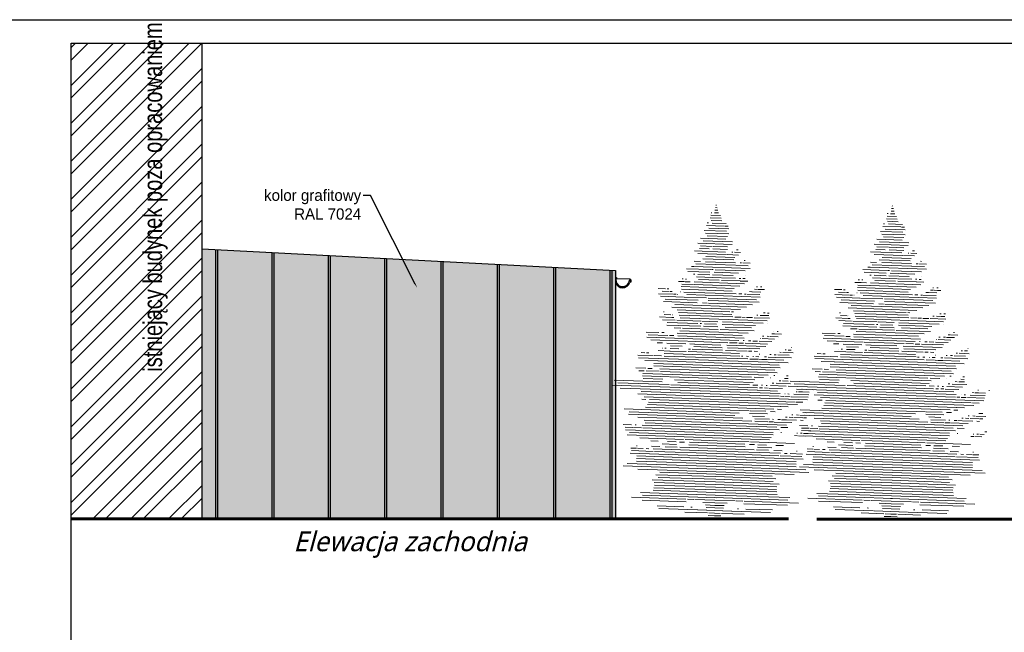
# Model space of a CAD drawing. Header units: millimetres. Extents: x 0 to 27018, y 10208 to 12867.
# Tile 24 of 25: x 24522 to 25571, y 11040 to 11693. Entities that reach past the tile are written whole.
import ezdxf
from ezdxf import colors
from ezdxf.entities.mleader import LeaderData, LeaderLine
from ezdxf.math import Vec2, Vec3

# ---------------------------------------------------------------- set-up
doc = ezdxf.new("R2010")
doc.units = ezdxf.units.MM
for name, color, linetype, lineweight in [('0. PRZEKROJOWA', 7, 'Continuous', 30), ('opis', 241, 'Continuous', 13), ('wymiar', 13, 'Continuous', 13), ('WYPELNIENIE', 252, 'Continuous', 18)]:
    doc.layers.add(name, color=color, linetype=linetype, lineweight=lineweight)
doc.layers.add('TREE', color=3, linetype='Continuous')
doc.layers.add('Znak północy', color=7, linetype='Continuous')
doc.styles.add('MÓJ', font='txt', dxfattribs={"width": 0.8, "height": 20})

msp = doc.modelspace()

# ---------------------------------------------------------------- hatches: boundary and pattern name
h = msp.add_hatch()
h.set_pattern_fill('JIS_LC_20A', color=256, scale=3, angle=45)
h.set_pattern_definition([(90, (311.025, 3412.454), (-60, 4e-15), []), (90, (313.146, 3414.576), (-60, 4e-15), [])])
h.paths.add_polyline_path([(24716.6, 11160.8), (25156.9, 11160.8), (25156.9, 11425.5), (24716.6, 11448.5)])
at = {"true_color": 0x2e3234}
h = msp.add_hatch(color=250, dxfattribs=at)
h.dxf.hatch_style = 1
h.paths.add_polyline_path([(25156.9, 11412.4), (25156.9, 11418.2), (25156.9, 11425.5), (24716.6, 11448.5), (24716.6, 11160.8), (25156.9, 11160.8)])
at = {"layer": 'WYPELNIENIE'}
h = msp.add_hatch(dxfattribs=at)
h.set_pattern_fill('ANSI32', color=256, scale=3)
h.set_pattern_definition([(45, (0, 3533.518), (-20.205576, 20.205576), []), (45, (13.47, 3533.518), (-20.205576, 20.205576), [])])
h.paths.add_polyline_path([(26029.7, 11667.7), (26029.7, 11448.4), (26029.7, 11439.4), (26029.7, 11160.7), (26259.7, 11160.7), (26259.7, 11667.7)])
h.paths.add_polyline_path([(24716.6, 11448.5), (24716.6, 11667.7), (24577, 11667.7), (24577, 11160.8), (24716.6, 11160.8)])

# ---------------------------------------------------------------- linework, layer by layer
for p, q in [((24716.6, 11160.8), (24716.6, 11667.7)), ((25172.3, 11416.4), (25157.8, 11416.5))]:
    msp.add_line(p, q)
for points in [[(24716.6, 11448.5), (25156.9, 11425.5), (25156.9, 11160.8), (24716.6, 11160.8), (24716.6, 11448.5)], [(25156.8, 11418.2), (25157.6, 11417.9)], [(25157.8, 11416.5), (25157.3, 11417.5)], [(25157.4, 11417.5), (25157.8, 11417.2)], [(25157.6, 11417.9), (25158.1, 11417.6)], [(25157.8, 11417.2), (25158.1, 11417.6)], [(25170.9, 11411.6), (25171.5, 11415)], [(25171.5, 11415), (25172.5, 11415.2)], [(25172, 11416.1), (25172.3, 11416.4)], [(25172.9, 11415), (25172, 11416.1)], [(25173.3, 11415.3), (25172.3, 11416.4)]]:
    msp.add_lwpolyline(points)
for points in [[(25156.8, 11412.7, 0.737622), (25171.9, 11412.7)], [(25156.9, 11415.9, 0.804641), (25170.9, 11412.1)], [(25156.9, 11415, 0.771015), (25171, 11412.5)], [(25156.9, 11415, 0.862296), (25171.4, 11412.9)], [(25157, 11415.9, 0.804816), (25170.8, 11412.1)], [(25170.8, 11412.1, 0.076996), (25171.3, 11414.5)], [(25170.9, 11412.1, 0.077746), (25171.4, 11414.5)], [(25172.8, 11413.8, 1.481785), (25171.3, 11414.5)], [(25172.8, 11413.8, 1.474629), (25171.4, 11414.5)], [(25172.5, 11413.5, 0.517632), (25172.9, 11415)], [(25172.7, 11413.1, 0.518937), (25173.3, 11415.3)]]:
    msp.add_lwpolyline(points, format="xyb")
at = {"layer": '0. PRZEKROJOWA', "lineweight": 60}
for p, q in [((24577, 11160.8), (25341, 11160.8)), ((26526.3, 11160.7), (25371.1, 11160.7))]:
    msp.add_line(p, q, dxfattribs=at)
at = {"layer": 'TREE', "color": 0, "lineweight": 5}
for p, q in [((25263.5, 11495.2), (25264.2, 11495.2)), ((25451.3, 11494.3), (25451.9, 11494.2)), ((25258.4, 11484.4), (25268.4, 11484)), ((25258.5, 11487.1), (25259.5, 11487.1)), ((25262.1, 11487), (25266.4, 11486.9)), ((25262.6, 11489.8), (25265.7, 11489.7)), ((25263.1, 11492.5), (25264.9, 11492.4)), ((25446.1, 11483.4), (25456.1, 11483.1)), ((25446.2, 11486.2), (25447.2, 11486.1)), ((25449.8, 11486), (25454.1, 11485.9)), ((25450.3, 11488.8), (25453.4, 11488.7)), ((25450.8, 11491.5), (25452.7, 11491.5)), ((25253.8, 11473.5), (25272.9, 11472.9)), ((25254.3, 11476.3), (25255.7, 11476.2)), ((25257.4, 11481.7), (25269.2, 11481.3)), ((25258.8, 11478.9), (25270, 11478.5)), ((25259.8, 11476.1), (25274.6, 11475.5)), ((25273.6, 11472.8), (25276.9, 11472.7)), ((25441.5, 11472.5), (25460.6, 11471.9)), ((25442, 11475.3), (25443.4, 11475.2)), ((25445.2, 11480.7), (25456.9, 11480.3)), ((25446.5, 11477.9), (25457.7, 11477.5)), ((25447.5, 11475.1), (25462.4, 11474.6)), ((25251.1, 11468.1), (25275.1, 11467.3)), ((25252.5, 11465.3), (25277.4, 11464.4)), ((25254.3, 11462.5), (25276.1, 11461.7)), ((25256.1, 11470.7), (25277.5, 11469.9)), ((25438.8, 11467.1), (25462.8, 11466.3)), ((25440.3, 11464.3), (25465.1, 11463.4)), ((25443.8, 11469.7), (25465.2, 11469)), ((25461.3, 11471.8), (25464.7, 11471.7)), ((25244.4, 11454.5), (25280.9, 11453.3)), ((25247.3, 11451.7), (25259.8, 11451.2)), ((25247.4, 11459.9), (25274.2, 11459)), ((25250.2, 11457.1), (25281.3, 11456)), ((25432.2, 11453.6), (25468.6, 11452.3)), ((25435.2, 11459), (25462, 11458)), ((25437.9, 11456.1), (25469, 11455)), ((25442, 11461.5), (25463.9, 11460.7)), ((25240.8, 11446.4), (25274, 11445.2)), ((25244.4, 11443.5), (25274.9, 11442.4)), ((25246.3, 11449), (25256.4, 11448.6)), ((25260.5, 11448.5), (25276, 11447.9)), ((25260.6, 11451.2), (25276.2, 11450.7)), ((25275.6, 11442.4), (25287.6, 11442)), ((25280.7, 11445), (25281.6, 11445)), ((25283.5, 11444.9), (25289.8, 11444.7)), ((25285.5, 11447.6), (25287.4, 11447.5)), ((25428.5, 11445.4), (25461.7, 11444.3)), ((25432.1, 11442.5), (25462.6, 11441.5)), ((25434, 11448), (25444.1, 11447.6)), ((25435.1, 11450.7), (25447.5, 11450.3)), ((25448.2, 11447.5), (25463.7, 11446.9)), ((25448.3, 11450.2), (25464, 11449.7)), ((25463.3, 11441.4), (25475.3, 11441)), ((25468.5, 11444), (25469.3, 11444)), ((25471.2, 11443.9), (25477.5, 11443.7)), ((25473.2, 11446.6), (25475.1, 11446.5)), ((25240.5, 11435.4), (25247.1, 11435.1)), ((25242.4, 11432.5), (25284.3, 11431.1)), ((25249.9, 11437.8), (25282.6, 11436.7)), ((25252.7, 11434.9), (25284.4, 11433.8)), ((25253, 11440.4), (25284, 11439.4)), ((25284.8, 11431.1), (25297.9, 11430.6)), ((25289.4, 11433.7), (25290.9, 11433.6)), ((25292.2, 11433.6), (25300.1, 11433.3)), ((25293.8, 11436.3), (25295, 11436.2)), ((25428.3, 11434.4), (25434.8, 11434.2)), ((25430.1, 11431.6), (25472, 11430.1)), ((25437.6, 11436.8), (25470.4, 11435.7)), ((25440.4, 11434), (25472.1, 11432.9)), ((25440.7, 11439.5), (25471.8, 11438.4)), ((25477.1, 11432.7), (25478.6, 11432.6)), ((25479.9, 11432.6), (25487.8, 11432.3)), ((25481.5, 11435.3), (25482.7, 11435.2)), ((25232.2, 11427.4), (25258.4, 11426.5)), ((25233.8, 11424.6), (25257.3, 11423.7)), ((25237.8, 11429.9), (25240.2, 11429.9)), ((25239.8, 11421.6), (25241.4, 11421.5)), ((25240.3, 11429.9), (25300.2, 11427.8)), ((25244.4, 11421.4), (25257.2, 11421)), ((25259.1, 11426.4), (25260.7, 11426.4)), ((25260.1, 11420.9), (25281.9, 11420.1)), ((25261.7, 11423.6), (25287.8, 11422.7)), ((25262.9, 11426.3), (25294.9, 11425.2)), ((25420, 11426.4), (25446.1, 11425.5)), ((25421.5, 11423.6), (25445.1, 11422.8)), ((25425.5, 11429), (25427.9, 11428.9)), ((25427.5, 11420.6), (25429.1, 11420.6)), ((25428, 11428.9), (25487.9, 11426.8)), ((25432.1, 11420.5), (25444.9, 11420)), ((25446.8, 11425.5), (25448.4, 11425.4)), ((25447.8, 11419.9), (25469.6, 11419.2)), ((25449.4, 11422.6), (25475.5, 11421.7)), ((25450.7, 11425.3), (25482.6, 11424.2)), ((25472.5, 11430.1), (25485.7, 11429.6)), ((25223.8, 11413.9), (25230.3, 11413.7)), ((25227.3, 11411), (25239.9, 11410.6)), ((25227.6, 11416.5), (25228.9, 11416.5)), ((25230.8, 11413.6), (25236.2, 11413.4)), ((25231.4, 11416.4), (25232.5, 11416.3)), ((25240.4, 11410.5), (25289.2, 11408.8)), ((25240.5, 11413.3), (25294.2, 11411.4)), ((25242.9, 11418.7), (25269.4, 11417.8)), ((25245.1, 11415.9), (25267.1, 11415.1)), ((25269.8, 11415), (25289.4, 11414.4)), ((25269.9, 11417.8), (25284.6, 11417.3)), ((25288.3, 11417.1), (25290.1, 11417.1)), ((25289.6, 11414.3), (25297.6, 11414.1)), ((25292.4, 11417), (25294.7, 11416.9)), ((25295.3, 11419.7), (25295.3, 11419.7)), ((25411.5, 11412.9), (25418, 11412.7)), ((25415, 11410), (25427.7, 11409.6)), ((25415.3, 11415.5), (25416.6, 11415.5)), ((25418.5, 11412.7), (25424, 11412.5)), ((25419.2, 11415.4), (25420.2, 11415.4)), ((25428.1, 11409.6), (25476.9, 11407.9)), ((25428.2, 11412.3), (25481.9, 11410.4)), ((25430.6, 11417.8), (25457.1, 11416.8)), ((25432.8, 11414.9), (25454.8, 11414.2)), ((25457.6, 11414.1), (25477.1, 11413.4)), ((25457.7, 11416.8), (25472.4, 11416.3)), ((25476.1, 11416.2), (25477.8, 11416.1)), ((25477.3, 11413.4), (25485.3, 11413.1)), ((25480.1, 11416), (25482.4, 11415.9)), ((25483, 11418.7), (25483, 11418.7)), ((25202.3, 11406.4), (25210, 11406.1)), ((25202.7, 11400.8), (25218.1, 11400.3)), ((25206.3, 11403.5), (25213.9, 11403.2)), ((25211.9, 11406), (25213.6, 11406)), ((25215.1, 11403.2), (25217, 11403.1)), ((25218.8, 11400.3), (25221.3, 11400.2)), ((25222.9, 11400.1), (25223.1, 11400.1)), ((25225.9, 11402.8), (25226.5, 11402.8)), ((25226.6, 11408.3), (25283.3, 11406.3)), ((25227, 11405.5), (25280.9, 11403.6)), ((25229.6, 11402.6), (25285.4, 11400.7)), ((25232.7, 11399.8), (25310.7, 11397.1)), ((25288, 11400.6), (25291.2, 11400.5)), ((25294.3, 11400.4), (25295.4, 11400.3)), ((25296.5, 11400.3), (25310.5, 11399.8)), ((25299.4, 11403), (25302, 11402.9)), ((25302.4, 11402.9), (25311.4, 11402.6)), ((25304.7, 11405.5), (25307.8, 11405.4)), ((25306.9, 11408.2), (25307.9, 11408.2)), ((25308.6, 11405.4), (25312, 11405.3)), ((25311.1, 11408.1), (25312.5, 11408)), ((25312.4, 11405.3), (25315.5, 11405.2)), ((25390, 11405.4), (25397.7, 11405.1)), ((25390.4, 11399.9), (25405.9, 11399.3)), ((25394.1, 11402.5), (25401.6, 11402.2)), ((25399.6, 11405), (25401.3, 11405)), ((25402.8, 11402.2), (25404.8, 11402.1)), ((25406.5, 11399.3), (25409, 11399.2)), ((25410.6, 11399.1), (25410.9, 11399.1)), ((25413.6, 11401.8), (25414.2, 11401.8)), ((25414.4, 11407.3), (25471.1, 11405.3)), ((25414.7, 11404.5), (25468.6, 11402.6)), ((25417.3, 11401.7), (25473.1, 11399.7)), ((25475.7, 11399.6), (25478.9, 11399.5)), ((25482, 11399.4), (25483.2, 11399.4)), ((25484.2, 11399.3), (25498.2, 11398.8)), ((25487.1, 11402), (25489.8, 11401.9)), ((25490.2, 11401.9), (25499.1, 11401.6)), ((25492.4, 11404.6), (25495.5, 11404.5)), ((25494.6, 11407.2), (25495.6, 11407.2)), ((25496.3, 11404.4), (25499.7, 11404.3)), ((25498.8, 11407.1), (25500.3, 11407)), ((25500.1, 11404.3), (25503.2, 11404.2)), ((25204.5, 11398), (25229.1, 11397.1)), ((25207.8, 11392.4), (25243.8, 11391.1)), ((25209.5, 11395.1), (25244.7, 11393.8)), ((25220, 11389.2), (25296.3, 11386.5)), ((25229.9, 11397.1), (25253.8, 11396.3)), ((25249.4, 11390.9), (25254.5, 11390.7)), ((25255.4, 11396.2), (25307, 11394.4)), ((25255.6, 11393.5), (25309.7, 11391.6)), ((25255.8, 11390.7), (25302.7, 11389.1)), ((25392.2, 11397), (25416.9, 11396.2)), ((25395.5, 11391.4), (25431.5, 11390.1)), ((25397.2, 11394.1), (25432.5, 11392.9)), ((25417.7, 11396.1), (25441.5, 11395.3)), ((25420.4, 11398.8), (25498.5, 11396.1)), ((25437.1, 11389.9), (25442.2, 11389.8)), ((25443.2, 11395.3), (25494.7, 11393.5)), ((25443.3, 11392.5), (25497.4, 11390.6)), ((25443.5, 11389.7), (25490.5, 11388.1)), ((25207.7, 11381.3), (25208.5, 11381.3)), ((25208.7, 11378.6), (25215.7, 11378.3)), ((25216.9, 11386.5), (25290, 11384)), ((25217.2, 11378.3), (25217.3, 11378.3)), ((25222.5, 11383.6), (25278.6, 11381.6)), ((25224, 11380.8), (25280.7, 11378.8)), ((25224.4, 11378), (25281.6, 11376)), ((25280.3, 11381.6), (25282.5, 11381.5)), ((25307.1, 11377.9), (25308.5, 11377.8)), ((25314.5, 11380.4), (25316, 11380.3)), ((25318.8, 11380.2), (25320.5, 11380.2)), ((25395.4, 11380.4), (25396.2, 11380.3)), ((25404.6, 11385.6), (25477.8, 11383)), ((25407.7, 11388.2), (25484, 11385.6)), ((25410.2, 11382.6), (25466.3, 11380.7)), ((25411.7, 11379.8), (25468.4, 11377.8)), ((25468, 11380.6), (25470.2, 11380.5)), ((25502.2, 11379.4), (25503.7, 11379.3)), ((25506.6, 11379.2), (25508.2, 11379.2)), ((25203.6, 11376), (25216.7, 11375.5)), ((25206.8, 11373.1), (25220.4, 11372.6)), ((25211.3, 11367.4), (25247.5, 11366.2)), ((25211.8, 11370.2), (25244.4, 11369)), ((25217.1, 11375.5), (25218.8, 11375.4)), ((25221.9, 11372.6), (25247.6, 11371.7)), ((25225.7, 11375.2), (25318.3, 11372)), ((25246.9, 11368.9), (25248.5, 11368.9)), ((25248.7, 11371.6), (25265.7, 11371)), ((25251.4, 11368.8), (25264.3, 11368.3)), ((25270.3, 11368.1), (25306, 11366.9)), ((25270.8, 11370.9), (25313.9, 11369.4)), ((25283.7, 11375.9), (25290.2, 11375.7)), ((25291.3, 11375.7), (25294.8, 11375.5)), ((25296.3, 11375.5), (25302.7, 11375.3)), ((25304.3, 11375.2), (25320.8, 11374.6)), ((25310.8, 11377.7), (25315.9, 11377.6)), ((25316, 11377.6), (25319.9, 11377.4)), ((25318.6, 11369.2), (25318.8, 11369.2)), ((25391.3, 11375), (25404.4, 11374.5)), ((25394.5, 11372.1), (25408.1, 11371.7)), ((25396.5, 11377.6), (25403.4, 11377.3)), ((25399.5, 11369.2), (25432.1, 11368.1)), ((25404.8, 11374.5), (25406.5, 11374.5)), ((25404.9, 11377.3), (25405, 11377.3)), ((25409.6, 11371.6), (25435.4, 11370.7)), ((25412.1, 11377), (25469.3, 11375)), ((25413.4, 11374.2), (25506, 11371)), ((25434.6, 11368), (25436.2, 11367.9)), ((25436.4, 11370.7), (25453.4, 11370.1)), ((25439.1, 11367.8), (25452.1, 11367.4)), ((25458.6, 11369.9), (25501.6, 11368.4)), ((25471.4, 11375), (25477.9, 11374.7)), ((25479, 11374.7), (25482.5, 11374.6)), ((25484, 11374.5), (25490.5, 11374.3)), ((25492, 11374.2), (25508.6, 11373.7)), ((25494.8, 11376.9), (25496.2, 11376.8)), ((25498.6, 11376.8), (25503.6, 11376.6)), ((25503.7, 11376.6), (25507.6, 11376.5)), ((25506.4, 11368.2), (25506.5, 11368.2)), ((25189.3, 11359.9), (25202.9, 11359.4)), ((25191.5, 11357.1), (25212.6, 11356.4)), ((25206, 11359.3), (25208.4, 11359.3)), ((25219.2, 11364.4), (25226.4, 11364.1)), ((25222.4, 11358.8), (25291.7, 11356.3)), ((25225.2, 11361.4), (25297.9, 11358.9)), ((25228.1, 11364.1), (25266.2, 11362.8)), ((25250.6, 11366.1), (25265.9, 11365.5)), ((25268.1, 11362.7), (25304.6, 11361.4)), ((25273.5, 11365.3), (25301.7, 11364.3)), ((25323.2, 11358), (25325.6, 11357.9)), ((25325, 11360.7), (25325, 11360.7)), ((25326.1, 11357.9), (25333.5, 11357.6)), ((25329.1, 11360.6), (25330, 11360.5)), ((25377, 11358.9), (25390.6, 11358.5)), ((25393.7, 11358.4), (25396.1, 11358.3)), ((25399, 11366.5), (25435.2, 11365.2)), ((25406.9, 11363.4), (25414.1, 11363.2)), ((25410.1, 11357.8), (25479.4, 11355.4)), ((25412.9, 11360.4), (25485.6, 11357.9)), ((25415.8, 11363.1), (25453.9, 11361.8)), ((25438.3, 11365.1), (25453.6, 11364.5)), ((25455.8, 11361.7), (25492.3, 11360.4)), ((25458, 11367.1), (25493.7, 11365.9)), ((25461.3, 11364.3), (25489.5, 11363.3)), ((25510.9, 11357), (25513.3, 11356.9)), ((25512.7, 11359.7), (25512.7, 11359.7)), ((25513.9, 11356.9), (25521.3, 11356.7)), ((25516.8, 11359.6), (25517.7, 11359.5)), ((25190, 11354.4), (25288.1, 11351)), ((25194.4, 11351.5), (25232.9, 11350.1)), ((25201.1, 11348.5), (25206.8, 11348.3)), ((25211.4, 11348.1), (25231.5, 11347.4)), ((25214.2, 11356.3), (25218.9, 11356.1)), ((25223, 11356), (25293.8, 11353.5)), ((25233.9, 11350.1), (25276.3, 11348.6)), ((25235.8, 11347.3), (25240.8, 11347.1)), ((25241.2, 11347.1), (25268.8, 11346.1)), ((25278.1, 11348.5), (25286.4, 11348.3)), ((25288.2, 11348.2), (25293.1, 11348)), ((25292.8, 11350.8), (25293.6, 11350.8)), ((25294.9, 11348), (25318.5, 11347.1)), ((25298.5, 11350.6), (25301, 11350.5)), ((25303.1, 11350.4), (25308, 11350.3)), ((25309.9, 11350.2), (25323.3, 11349.7)), ((25310.9, 11352.9), (25311.1, 11352.9)), ((25312.8, 11352.9), (25326, 11352.4)), ((25313.2, 11355.6), (25314.7, 11355.5)), ((25318.4, 11355.4), (25320.5, 11355.3)), ((25321.4, 11355.3), (25330, 11355)), ((25377.8, 11353.4), (25475.8, 11350)), ((25379.2, 11356.1), (25400.3, 11355.4)), ((25382.2, 11350.5), (25420.6, 11349.1)), ((25388.8, 11347.5), (25394.5, 11347.3)), ((25399.1, 11347.1), (25419.2, 11346.4)), ((25402, 11355.3), (25406.7, 11355.2)), ((25410.7, 11355), (25481.5, 11352.5)), ((25421.6, 11349.1), (25464.1, 11347.6)), ((25465.9, 11347.6), (25474.1, 11347.3)), ((25476, 11347.2), (25480.8, 11347)), ((25480.6, 11349.8), (25481.3, 11349.8)), ((25482.6, 11347), (25506.2, 11346.2)), ((25486.2, 11349.6), (25488.8, 11349.5)), ((25490.8, 11349.5), (25495.7, 11349.3)), ((25497.6, 11349.2), (25511, 11348.7)), ((25498.7, 11351.9), (25498.8, 11351.9)), ((25500.5, 11351.9), (25513.8, 11351.4)), ((25501, 11354.6), (25502.4, 11354.6)), ((25506.2, 11354.4), (25508.3, 11354.4)), ((25509.1, 11354.3), (25517.7, 11354)), ((25184, 11338), (25188, 11337.9)), ((25189.7, 11337.8), (25192.3, 11337.8)), ((25202.3, 11340.2), (25214.5, 11339.7)), ((25206.9, 11342.8), (25207, 11342.8)), ((25208.5, 11337.2), (25289.1, 11334.4)), ((25209.4, 11342.7), (25210.7, 11342.6)), ((25215, 11339.7), (25232, 11339.1)), ((25215.1, 11342.5), (25224.3, 11342.2)), ((25215.2, 11345.2), (25227.6, 11344.8)), ((25234, 11339.1), (25288.7, 11337.1)), ((25234.5, 11341.8), (25236.6, 11341.7)), ((25238.4, 11341.7), (25270.7, 11340.5)), ((25240, 11344.4), (25270.4, 11343.3)), ((25274, 11340.4), (25296.8, 11339.6)), ((25275.3, 11345.9), (25316.9, 11344.4)), ((25276.2, 11343.1), (25310.3, 11341.9)), ((25298.5, 11339.6), (25301.8, 11339.4)), ((25304.5, 11339.4), (25308, 11339.2)), ((25309.9, 11336.4), (25310.3, 11336.4)), ((25321.1, 11336), (25322.4, 11336)), ((25331.9, 11338.4), (25333.2, 11338.3)), ((25335, 11338.3), (25345.8, 11337.9)), ((25337.3, 11341), (25338.6, 11340.9)), ((25340.7, 11340.8), (25343.8, 11340.7)), ((25344.3, 11343.5), (25344.7, 11343.5)), ((25371.7, 11337.1), (25375.8, 11336.9)), ((25377.4, 11336.9), (25380, 11336.8)), ((25390.1, 11339.2), (25402.2, 11338.8)), ((25394.6, 11341.8), (25394.7, 11341.8)), ((25396.2, 11336.2), (25476.8, 11333.4)), ((25397.2, 11341.7), (25398.4, 11341.6)), ((25402.8, 11341.5), (25412, 11341.2)), ((25402.8, 11338.7), (25419.7, 11338.1)), ((25402.9, 11344.2), (25415.4, 11343.8)), ((25421.7, 11338.1), (25476.4, 11336.2)), ((25422.2, 11340.8), (25424.3, 11340.7)), ((25423.5, 11346.3), (25428.6, 11346.1)), ((25426.2, 11340.7), (25458.4, 11339.6)), ((25427.8, 11343.4), (25458.2, 11342.3)), ((25429, 11346.1), (25456.5, 11345.1)), ((25461.7, 11339.4), (25484.5, 11338.6)), ((25463, 11344.9), (25504.6, 11343.5)), ((25463.9, 11342.1), (25498, 11340.9)), ((25486.3, 11338.6), (25489.6, 11338.5)), ((25492.2, 11338.4), (25495.7, 11338.3)), ((25519.6, 11337.4), (25521, 11337.4)), ((25522.8, 11337.3), (25533.5, 11336.9)), ((25525, 11340), (25526.3, 11339.9)), ((25528.4, 11339.9), (25531.5, 11339.8)), ((25532.1, 11342.5), (25532.4, 11342.5)), ((25180.7, 11335.4), (25196.8, 11334.8)), ((25181.2, 11332.6), (25340.5, 11327.1)), ((25188, 11329.6), (25202, 11329.1)), ((25197.7, 11326.5), (25332, 11321.8)), ((25197.8, 11334.8), (25205.7, 11334.5)), ((25202.3, 11329.1), (25331.2, 11324.6)), ((25208.5, 11334.4), (25297.7, 11331.3)), ((25290.8, 11334.3), (25292.3, 11334.3)), ((25296.3, 11334.1), (25298.4, 11334)), ((25299.8, 11331.2), (25308.7, 11330.9)), ((25303, 11333.9), (25303.6, 11333.9)), ((25306.2, 11333.8), (25309.5, 11333.7)), ((25309.4, 11330.9), (25312.7, 11330.8)), ((25313.1, 11330.8), (25317.4, 11330.6)), ((25315.5, 11333.4), (25317.5, 11333.4)), ((25317.8, 11330.6), (25335.9, 11330)), ((25319.4, 11333.3), (25327.4, 11333)), ((25325.9, 11335.8), (25327.9, 11335.8)), ((25327.5, 11333), (25344.2, 11332.4)), ((25329.7, 11335.7), (25341.7, 11335.3)), ((25368.4, 11334.4), (25384.5, 11333.9)), ((25368.9, 11331.6), (25528.2, 11326.1)), ((25375.7, 11328.7), (25389.7, 11328.2)), ((25385.4, 11325.6), (25519.8, 11320.9)), ((25385.5, 11333.8), (25393.4, 11333.5)), ((25390, 11328.1), (25519, 11323.6)), ((25396.2, 11333.5), (25485.4, 11330.3)), ((25478.5, 11333.3), (25480, 11333.3)), ((25484.1, 11333.1), (25486.2, 11333.1)), ((25487.5, 11330.3), (25496.4, 11330)), ((25490.7, 11332.9), (25491.3, 11332.9)), ((25493.9, 11332.8), (25497.2, 11332.7)), ((25497.2, 11329.9), (25500.4, 11329.8)), ((25497.6, 11335.4), (25498, 11335.4)), ((25500.8, 11329.8), (25505.1, 11329.6)), ((25503.2, 11332.5), (25505.2, 11332.4)), ((25505.5, 11329.6), (25523.6, 11329)), ((25507.1, 11332.3), (25515.1, 11332.1)), ((25508.8, 11335), (25510.1, 11335)), ((25513.6, 11334.9), (25515.7, 11334.8)), ((25515.2, 11332.1), (25531.9, 11331.5)), ((25517.4, 11334.7), (25529.4, 11334.3)), ((25178.4, 11321.7), (25189.2, 11321.3)), ((25181.7, 11318.8), (25187.2, 11318.6)), ((25185.9, 11315.9), (25301.6, 11311.9)), ((25189.4, 11318.5), (25203.4, 11318.1)), ((25191.2, 11321.2), (25195.8, 11321.1)), ((25197.5, 11323.8), (25326.5, 11319.3)), ((25203.9, 11320.8), (25328.9, 11316.4)), ((25204.5, 11318), (25319.5, 11314)), ((25366.1, 11320.7), (25376.9, 11320.3)), ((25369.4, 11317.8), (25374.9, 11317.6)), ((25377.1, 11317.6), (25391.1, 11317.1)), ((25379, 11320.3), (25383.6, 11320.1)), ((25385.3, 11322.8), (25514.2, 11318.3)), ((25391.6, 11319.8), (25516.6, 11315.5)), ((25392.2, 11317), (25507.2, 11313)), ((25155.2, 11308.7), (25206.4, 11306.9)), ((25159.3, 11305.8), (25213.8, 11303.9)), ((25185.4, 11313.2), (25214.4, 11312.2)), ((25186.1, 11310.4), (25207.2, 11309.6)), ((25215, 11312.1), (25305.3, 11309)), ((25219.7, 11309.2), (25303.2, 11306.3)), ((25223, 11306.3), (25299.6, 11303.7)), ((25304.3, 11311.8), (25314.5, 11311.4)), ((25321.6, 11311.2), (25321.7, 11311.2)), ((25323.5, 11305.6), (25325.2, 11305.5)), ((25325.2, 11313.8), (25326.5, 11313.8)), ((25327.7, 11305.4), (25343.3, 11304.9)), ((25330.9, 11308.1), (25333, 11308)), ((25334.7, 11308), (25340.7, 11307.7)), ((25336.8, 11310.6), (25340.5, 11310.5)), ((25339, 11313.3), (25340.5, 11313.3)), ((25342.9, 11307.7), (25394.1, 11305.9)), ((25347, 11304.8), (25401.5, 11302.9)), ((25373.1, 11312.2), (25402.2, 11311.2)), ((25373.7, 11314.9), (25489.4, 11310.9)), ((25373.9, 11309.4), (25394.9, 11308.7)), ((25402.7, 11311.2), (25493, 11308)), ((25407.4, 11308.2), (25490.9, 11305.3)), ((25410.7, 11305.4), (25487.3, 11302.7)), ((25492, 11310.8), (25502.2, 11310.4)), ((25509.4, 11310.2), (25509.4, 11310.2)), ((25511.2, 11304.6), (25512.9, 11304.6)), ((25512.9, 11312.8), (25514.2, 11312.8)), ((25515.4, 11304.5), (25531, 11303.9)), ((25518.6, 11307.1), (25520.7, 11307)), ((25522.4, 11307), (25528.4, 11306.8)), ((25524.6, 11309.7), (25528.2, 11309.5)), ((25526.7, 11312.3), (25528.3, 11312.3)), ((25152.8, 11303.3), (25307.5, 11297.9)), ((25161.6, 11300.2), (25332, 11294.3)), ((25180.4, 11294), (25361.4, 11287.7)), ((25184.1, 11296.7), (25331.1, 11291.5)), ((25215.7, 11303.8), (25307.9, 11300.6)), ((25303.1, 11303.5), (25308.3, 11303.4)), ((25308.1, 11297.9), (25313.1, 11297.7)), ((25310.1, 11300.5), (25313.2, 11300.4)), ((25312.1, 11303.2), (25313.3, 11303.2)), ((25313.6, 11297.7), (25329.4, 11297.1)), ((25315.4, 11300.4), (25318.6, 11300.2)), ((25317.1, 11303.1), (25318.3, 11303)), ((25320.1, 11300.2), (25334.7, 11299.7)), ((25321.8, 11302.9), (25338.6, 11302.3)), ((25337.1, 11294.1), (25337.3, 11294.1)), ((25340.5, 11302.3), (25495.2, 11296.9)), ((25349.2, 11296.4), (25350.1, 11296.4)), ((25349.4, 11299.2), (25519.7, 11293.3)), ((25351.8, 11296.3), (25355.4, 11296.2)), ((25355.1, 11299), (25355.5, 11299)), ((25355.8, 11296.2), (25363, 11295.9)), ((25366.6, 11298.6), (25367.3, 11298.5)), ((25371.9, 11295.7), (25518.8, 11290.6)), ((25403.5, 11302.9), (25495.6, 11299.6)), ((25490.9, 11302.6), (25496, 11302.4)), ((25495.8, 11296.9), (25500.8, 11296.7)), ((25497.8, 11299.6), (25500.9, 11299.5)), ((25499.8, 11302.3), (25501, 11302.2)), ((25501.4, 11296.7), (25517.1, 11296.1)), ((25503.1, 11299.4), (25506.3, 11299.3)), ((25504.8, 11302.1), (25506.1, 11302)), ((25507.8, 11299.2), (25522.4, 11298.7)), ((25509.5, 11301.9), (25526.3, 11301.3)), ((25536.9, 11295.4), (25537.9, 11295.4)), ((25539.5, 11295.3), (25543.1, 11295.2)), ((25542.8, 11298), (25543.2, 11298)), ((25543.5, 11295.2), (25550.8, 11295)), ((25554.3, 11297.6), (25555, 11297.6)), ((25184.7, 11288.4), (25189, 11288.2)), ((25187.2, 11291), (25348, 11285.4)), ((25191.9, 11285.4), (25332.1, 11280.5)), ((25193.1, 11288.1), (25350.7, 11282.6)), ((25332.6, 11291.5), (25335.9, 11291.4)), ((25337.2, 11291.3), (25342.6, 11291.1)), ((25340.4, 11294), (25341.8, 11293.9)), ((25344, 11291.1), (25362.1, 11290.4)), ((25346.6, 11293.7), (25362.6, 11293.2)), ((25349.1, 11285.4), (25356.3, 11285.1)), ((25368.2, 11293.1), (25549.2, 11286.7)), ((25372.4, 11287.4), (25376.8, 11287.2)), ((25374.9, 11290.1), (25535.7, 11284.4)), ((25379.6, 11284.4), (25519.8, 11279.5)), ((25380.8, 11287.1), (25538.4, 11281.6)), ((25520.3, 11290.5), (25523.6, 11290.4)), ((25524.9, 11293.1), (25525, 11293.1)), ((25524.9, 11290.3), (25530.3, 11290.2)), ((25528.1, 11293), (25529.6, 11292.9)), ((25531.7, 11290.1), (25549.8, 11289.5)), ((25534.3, 11292.8), (25550.3, 11292.2)), ((25536.8, 11284.4), (25544, 11284.2)), ((25165.8, 11278), (25288.6, 11273.7)), ((25171.4, 11275), (25283.8, 11271.1)), ((25188.6, 11280), (25299.2, 11276.1)), ((25190.7, 11282.6), (25325.3, 11277.9)), ((25299.4, 11273.3), (25318.7, 11272.7)), ((25300, 11276.1), (25317, 11275.5)), ((25321.7, 11275.3), (25326.9, 11275.1)), ((25329.4, 11277.8), (25333.7, 11277.6)), ((25332.4, 11280.5), (25340.6, 11280.2)), ((25353.5, 11277), (25476.4, 11272.7)), ((25356.1, 11274.1), (25360.2, 11274)), ((25359.1, 11274.1), (25471.5, 11270.1)), ((25376.4, 11279), (25486.9, 11275.1)), ((25378.5, 11281.7), (25513, 11277)), ((25487.7, 11275.1), (25504.7, 11274.5)), ((25509.4, 11274.3), (25514.6, 11274.1)), ((25517.1, 11276.8), (25521.4, 11276.7)), ((25520.1, 11279.5), (25528.4, 11279.2)), ((25543.8, 11273.1), (25547.9, 11273)), ((25170.6, 11272.3), (25292.5, 11268.1)), ((25180.7, 11269.2), (25301.8, 11265)), ((25187.4, 11266.2), (25339, 11260.9)), ((25188.5, 11263.4), (25328.7, 11258.5)), ((25302.6, 11270.5), (25315.3, 11270)), ((25305, 11267.6), (25320.6, 11267.1)), ((25305, 11264.9), (25319.1, 11264.4)), ((25320.2, 11264.3), (25325, 11264.2)), ((25324, 11267), (25325.1, 11266.9)), ((25325.6, 11264.1), (25344.5, 11263.5)), ((25329.7, 11266.8), (25332.6, 11266.7)), ((25333.7, 11266.6), (25338.4, 11266.5)), ((25337.8, 11269.2), (25339.4, 11269.2)), ((25339, 11266.4), (25349.6, 11266.1)), ((25341.8, 11269.1), (25345.5, 11269)), ((25344.7, 11271.7), (25345.6, 11271.7)), ((25346.7, 11268.9), (25356.2, 11268.6)), ((25349.5, 11271.6), (25351.6, 11271.5)), ((25352.9, 11271.5), (25363.2, 11271.1)), ((25353.9, 11265.9), (25356.6, 11265.8)), ((25357.1, 11268.6), (25360.3, 11268.4)), ((25358.3, 11271.3), (25480.2, 11267.1)), ((25368.4, 11268.2), (25489.5, 11264)), ((25375.2, 11265.2), (25526.7, 11259.9)), ((25487.1, 11272.4), (25506.4, 11271.7)), ((25490.4, 11269.5), (25503.1, 11269)), ((25492.7, 11266.6), (25508.3, 11266.1)), ((25492.7, 11263.9), (25506.8, 11263.4)), ((25507.9, 11263.4), (25512.7, 11263.2)), ((25511.7, 11266), (25512.8, 11265.9)), ((25513.4, 11263.2), (25532.2, 11262.5)), ((25517.4, 11265.8), (25520.3, 11265.7)), ((25521.4, 11265.6), (25526.1, 11265.5)), ((25525.6, 11268.3), (25527.1, 11268.2)), ((25526.7, 11265.5), (25537.3, 11265.1)), ((25529.5, 11268.1), (25533.2, 11268)), ((25532.4, 11270.8), (25533.3, 11270.7)), ((25534.4, 11267.9), (25543.9, 11267.6)), ((25537.2, 11270.6), (25539.3, 11270.5)), ((25540.6, 11270.5), (25551, 11270.1)), ((25541.7, 11264.9), (25544.3, 11264.8)), ((25544.8, 11267.6), (25548, 11267.5)), ((25164.9, 11261.5), (25173.8, 11261.2)), ((25167.2, 11258.6), (25175.1, 11258.4)), ((25167.3, 11255.9), (25324.6, 11250.4)), ((25171.6, 11253), (25322.7, 11247.7)), ((25176, 11258.3), (25184.4, 11258)), ((25177.7, 11261), (25178.9, 11261)), ((25185.1, 11260.8), (25331.1, 11255.7)), ((25185.8, 11258), (25324.5, 11253.1)), ((25332.8, 11258.4), (25340.3, 11258.1)), ((25332.8, 11252.9), (25333.5, 11252.8)), ((25350, 11252.3), (25350.6, 11252.2)), ((25352.6, 11260.5), (25361.5, 11260.2)), ((25353.7, 11252.1), (25355.5, 11252.1)), ((25355, 11257.7), (25362.8, 11257.4)), ((25355, 11254.9), (25512.3, 11249.4)), ((25362.3, 11254.6), (25364.3, 11254.5)), ((25363.8, 11257.4), (25372.1, 11257.1)), ((25365.5, 11260.1), (25366.6, 11260)), ((25372.9, 11259.8), (25518.8, 11254.7)), ((25373.6, 11257), (25512.3, 11252.2)), ((25376.2, 11262.4), (25516.5, 11257.5)), ((25520.5, 11257.4), (25528, 11257.1)), ((25550, 11253.6), (25552.1, 11253.5)), ((25169.3, 11250.3), (25320.8, 11245)), ((25182.6, 11247.1), (25229.3, 11245.4)), ((25194.3, 11243.9), (25202.1, 11243.6)), ((25212.1, 11243.3), (25221.5, 11243)), ((25225, 11242.8), (25230.1, 11242.7)), ((25230.9, 11245.4), (25265, 11244.2)), ((25235.4, 11242.5), (25264.9, 11241.4)), ((25299, 11243), (25265, 11244.2)), ((25347.3, 11241.3), (25300.6, 11242.9)), ((25347.5, 11249.6), (25350.5, 11249.5)), ((25351.6, 11249.4), (25359.2, 11249.2)), ((25357, 11252), (25361.8, 11251.8)), ((25357.1, 11249.3), (25508.5, 11244)), ((25359.3, 11252), (25510.4, 11246.7)), ((25370.3, 11246.1), (25417, 11244.5)), ((25382, 11242.9), (25389.8, 11242.7)), ((25399.8, 11242.3), (25409.2, 11242)), ((25412.7, 11241.9), (25417.8, 11241.7)), ((25418.6, 11244.4), (25452.7, 11243.2)), ((25486.7, 11242), (25452.7, 11243.2)), ((25535, 11240.3), (25488.3, 11242)), ((25520.5, 11251.9), (25521.2, 11251.9)), ((25535.2, 11248.6), (25538.3, 11248.5)), ((25537.7, 11251.3), (25538.4, 11251.3)), ((25539.3, 11248.5), (25546.9, 11248.2)), ((25541.4, 11251.1), (25543.2, 11251.1)), ((25544.8, 11251), (25549.5, 11250.9)), ((25173.1, 11236.4), (25179.2, 11236.2)), ((25173.7, 11233.6), (25196.8, 11232.8)), ((25179.1, 11238.9), (25179.9, 11238.9)), ((25180.1, 11236.1), (25186.2, 11235.9)), ((25189.5, 11235.8), (25192.4, 11235.7)), ((25195.2, 11238.4), (25204, 11238)), ((25196.7, 11235.5), (25264.6, 11233.2)), ((25198.2, 11232.7), (25264.5, 11230.4)), ((25206.4, 11240.7), (25221.6, 11240.2)), ((25209.8, 11237.8), (25222.4, 11237.4)), ((25225.1, 11237.3), (25264.7, 11235.9)), ((25234.7, 11239.7), (25264.8, 11238.7)), ((25332.4, 11230.8), (25264.6, 11233.2)), ((25304.3, 11234.5), (25264.7, 11235.9)), ((25294.9, 11237.6), (25264.8, 11238.7)), ((25294.4, 11240.4), (25264.9, 11241.4)), ((25304.7, 11240), (25299.6, 11240.2)), ((25319.6, 11234), (25306.9, 11234.5)), ((25323.1, 11236.6), (25307.9, 11237.2)), ((25317.6, 11239.6), (25308.2, 11239.9)), ((25334.2, 11233.5), (25325.4, 11233.8)), ((25335.5, 11239), (25327.6, 11239.2)), ((25350.3, 11232.9), (25349.4, 11233)), ((25360.8, 11235.4), (25366.9, 11235.2)), ((25361.4, 11232.6), (25384.5, 11231.8)), ((25366.8, 11237.9), (25367.6, 11237.9)), ((25367.8, 11235.1), (25374, 11234.9)), ((25377.3, 11234.8), (25380.2, 11234.7)), ((25382.9, 11237.4), (25391.7, 11237.1)), ((25384.4, 11234.6), (25452.3, 11232.2)), ((25386, 11231.8), (25452.2, 11229.4)), ((25394.1, 11239.7), (25409.4, 11239.2)), ((25397.5, 11236.9), (25410.1, 11236.4)), ((25412.8, 11236.3), (25452.4, 11234.9)), ((25422.4, 11238.8), (25452.5, 11237.7)), ((25423.1, 11241.5), (25452.6, 11240.5)), ((25520.2, 11229.8), (25452.3, 11232.2)), ((25492, 11233.6), (25452.4, 11234.9)), ((25482.6, 11236.7), (25452.5, 11237.7)), ((25482.1, 11239.4), (25452.6, 11240.5)), ((25492.4, 11239.1), (25487.4, 11239.2)), ((25507.3, 11233), (25494.6, 11233.5)), ((25510.9, 11235.7), (25495.6, 11236.2)), ((25505.4, 11238.6), (25495.9, 11238.9)), ((25521.9, 11232.5), (25513.1, 11232.8)), ((25523.2, 11238), (25515.4, 11238.3)), ((25538, 11232), (25537.2, 11232)), ((25172.2, 11230.9), (25264.4, 11227.7)), ((25179.1, 11222.4), (25264.1, 11219.4)), ((25179.2, 11225.1), (25264.2, 11222.2)), ((25179.3, 11227.9), (25264.3, 11224.9)), ((25349.1, 11219.2), (25264.2, 11222.2)), ((25349.2, 11221.9), (25264.3, 11224.9)), ((25356.6, 11224.4), (25264.4, 11227.7)), ((25330.7, 11228.1), (25264.5, 11230.4)), ((25355.2, 11227.2), (25332.2, 11228.1)), ((25339.6, 11230.6), (25336.7, 11230.7)), ((25349, 11230.2), (25342.9, 11230.4)), ((25356, 11230), (25350, 11230.2)), ((25359.9, 11229.9), (25452.1, 11226.7)), ((25366.9, 11221.4), (25451.8, 11218.4)), ((25367, 11224.1), (25451.9, 11221.2)), ((25367.1, 11226.9), (25452, 11223.9)), ((25536.9, 11218.2), (25451.9, 11221.2)), ((25536.9, 11221), (25452, 11223.9)), ((25544.3, 11223.5), (25452.1, 11226.7)), ((25518.4, 11227.1), (25452.2, 11229.4)), ((25543, 11226.3), (25519.9, 11227.1)), ((25527.3, 11229.6), (25524.4, 11229.7)), ((25536.8, 11229.2), (25530.6, 11229.5)), ((25543.8, 11229), (25537.7, 11229.2)), ((25165, 11217.3), (25263.9, 11213.9)), ((25169.3, 11219.9), (25264, 11216.6)), ((25180.7, 11214), (25263.8, 11211.1)), ((25203.8, 11210.5), (25263.7, 11208.4)), ((25346.9, 11208.2), (25263.8, 11211.1)), ((25362.8, 11210.4), (25263.9, 11213.9)), ((25359.4, 11213.3), (25264, 11216.6)), ((25349, 11216.4), (25264.1, 11219.4)), ((25352.7, 11216.4), (25451.6, 11212.9)), ((25357, 11219), (25451.7, 11215.7)), ((25368.4, 11213.1), (25451.5, 11210.2)), ((25534.6, 11207.3), (25451.5, 11210.2)), ((25550.5, 11209.5), (25451.6, 11212.9)), ((25547.1, 11212.3), (25451.7, 11215.7)), ((25536.8, 11215.5), (25451.8, 11218.4)), ((25195.9, 11202.5), (25263.4, 11200.3)), ((25198, 11199.6), (25263.3, 11197.4)), ((25199.7, 11207.9), (25263.6, 11206.1)), ((25202.3, 11205), (25263.5, 11203.3)), ((25330.9, 11197.8), (25263.4, 11200.3)), ((25324.7, 11200.7), (25263.5, 11203.3)), ((25327.5, 11203.4), (25263.6, 11206.1)), ((25323.7, 11206.3), (25263.7, 11208.4)), ((25383.6, 11201.5), (25451.1, 11199.3)), ((25387.4, 11206.9), (25451.3, 11205.1)), ((25390, 11204), (25451.3, 11202.3)), ((25391.5, 11209.5), (25451.4, 11207.4)), ((25515.3, 11202.4), (25451.3, 11205.1)), ((25512.5, 11199.8), (25451.3, 11202.3)), ((25511.4, 11205.3), (25451.4, 11207.4)), ((25183.5, 11189.1), (25262.9, 11186.3)), ((25197, 11191.4), (25263, 11189.1)), ((25197.6, 11194.1), (25263.1, 11191.8)), ((25198.3, 11196.9), (25263.2, 11194.6)), ((25328.6, 11189.6), (25263.1, 11191.8)), ((25328.2, 11192.3), (25263.2, 11194.6)), ((25328.6, 11195.1), (25263.3, 11197.4)), ((25384.7, 11190.4), (25450.8, 11188.1)), ((25385.3, 11193.2), (25450.9, 11190.9)), ((25385.7, 11198.7), (25451, 11196.4)), ((25386, 11195.9), (25450.9, 11193.6)), ((25515.9, 11191.4), (25450.9, 11193.6)), ((25516.4, 11188.6), (25450.9, 11190.9)), ((25516.4, 11194.1), (25451, 11196.4)), ((25518.7, 11196.8), (25451.1, 11199.3)), ((25173.8, 11183.9), (25231.7, 11181.9)), ((25185.2, 11180.8), (25232, 11179.1)), ((25185.4, 11186.3), (25263.9, 11183.5)), ((25233.3, 11181.9), (25240.1, 11181.6)), ((25241.3, 11181.6), (25262.7, 11180.8)), ((25340.3, 11180.9), (25261.8, 11183.6)), ((25284.2, 11180.1), (25262.7, 11180.8)), ((25342.4, 11183.6), (25262.9, 11186.3)), ((25329.1, 11186.8), (25263, 11189.1)), ((25292.2, 11179.8), (25285.4, 11180)), ((25351.7, 11177.7), (25293.8, 11179.7)), ((25361.5, 11183), (25419.5, 11180.9)), ((25371.2, 11188.1), (25450.7, 11185.4)), ((25372.9, 11179.8), (25419.8, 11178.2)), ((25373.1, 11185.3), (25451.7, 11182.6)), ((25421.1, 11180.9), (25427.8, 11180.6)), ((25429, 11180.6), (25450.5, 11179.9)), ((25528, 11179.9), (25449.5, 11182.6)), ((25471.9, 11179.1), (25450.5, 11179.9)), ((25530.1, 11182.6), (25450.7, 11185.4)), ((25516.8, 11185.8), (25450.8, 11188.1)), ((25479.9, 11178.8), (25473.2, 11179.1)), ((25539.4, 11176.7), (25481.5, 11178.8)), ((25201.1, 11174.7), (25229.4, 11173.7)), ((25202.9, 11171.9), (25243.9, 11170.5)), ((25230.6, 11168.2), (25254.8, 11167.3)), ((25237, 11173.5), (25238.4, 11173.4)), ((25244.5, 11170.4), (25253.5, 11170.1)), ((25249.6, 11178.5), (25262.6, 11178.1)), ((25252.6, 11175.7), (25262.6, 11175.3)), ((25253.3, 11172.9), (25262.5, 11172.6)), ((25253.9, 11170.1), (25262.4, 11169.8)), ((25270.8, 11169.5), (25262.4, 11169.8)), ((25271.7, 11172.2), (25262.5, 11172.6)), ((25275.7, 11177.6), (25262.6, 11178.1)), ((25272.5, 11175), (25262.6, 11175.3)), ((25280.2, 11169.2), (25271.2, 11169.5)), ((25321.9, 11167.7), (25280.8, 11169.2)), ((25287.9, 11171.7), (25286.5, 11171.7)), ((25340.1, 11175.4), (25293.3, 11177)), ((25323.8, 11170.4), (25295.5, 11171.4)), ((25388.8, 11173.7), (25417.1, 11172.7)), ((25390.6, 11170.9), (25431.6, 11169.5)), ((25424.7, 11172.5), (25426.1, 11172.4)), ((25432.2, 11169.5), (25441.3, 11169.1)), ((25437.4, 11177.6), (25450.4, 11177.1)), ((25440.3, 11174.7), (25450.3, 11174.3)), ((25441, 11171.9), (25450.2, 11171.6)), ((25441.6, 11169.1), (25450.1, 11168.8)), ((25458.5, 11168.5), (25450.1, 11168.8)), ((25459.4, 11171.3), (25450.2, 11171.6)), ((25460.2, 11174), (25450.3, 11174.3)), ((25463.4, 11176.6), (25450.4, 11177.1)), ((25467.9, 11168.2), (25458.9, 11168.5)), ((25509.6, 11166.8), (25468.5, 11168.2)), ((25475.6, 11170.7), (25474.3, 11170.7)), ((25527.8, 11174.4), (25481, 11176)), ((25511.5, 11169.4), (25483.2, 11170.4)), ((25255.3, 11164.5), (25262.2, 11164.3)), ((25256.3, 11167.3), (25262.3, 11167.1)), ((25269.1, 11164.1), (25262.2, 11164.3)), ((25268.2, 11166.8), (25262.3, 11167.1)), ((25293.9, 11165.9), (25269.8, 11166.8)), ((25418.3, 11167.2), (25442.5, 11166.3)), ((25443, 11163.6), (25449.9, 11163.3)), ((25444, 11166.3), (25450, 11166.1)), ((25456.8, 11163.1), (25449.9, 11163.3)), ((25455.9, 11165.9), (25450, 11166.1)), ((25481.6, 11165), (25457.5, 11165.8))]:
    msp.add_line(p, q, dxfattribs=at)
at = {"layer": 'Znak północy', "ltscale": 10}
for points in [[(24452, 11692.7), (26551.3, 11692.7), (26551.3, 10208.3), (24452, 10208.3)], [(24577, 11667.7), (26526.3, 11667.7), (26526.3, 10233.3), (24577, 10233.3)]]:
    msp.add_lwpolyline(points, close=True, dxfattribs=at)

# ---------------------------------------------------------------- texts
at = {"layer": 'opis', "color": 7, "insert": (25062.4, 11147.5), "char_height": 21.06, "attachment_point": 3}
msp.add_mtext('{\\f@Microsoft YaHei UI Light|b0|i1|c238|p34;Elewacja zachodnia}', dxfattribs=at)
at = {"layer": 'WYPELNIENIE', "insert": (24653.9, 11689.9), "char_height": 20, "width": 535.675, "attachment_point": 3, "rotation": 90, "style": 'MÓJ'}
msp.add_mtext(' istniejący budynek poza opracowaniem', dxfattribs=at)

# ---------------------------------------------------------------- leaders
at = {"layer": 'wymiar', "color": 0}
ml = msp.add_multileader_mtext('Standard', dxfattribs=at)
ml.set_content('kolor grafitowy\\PRAL 7024')
ml.set_leader_properties()
ml.build(insert=Vec2(0, 0))
ctx = ml.context
ctx.base_point, ctx.char_height, ctx.plane_origin = Vec3(24777.1, 11505.5), 12, Vec3(24945.3, 11407.4)
ctx.text_align_type = 2
notes = []
notes.append((ctx, [(0, (1, 1, 0), (24895.9, 11505.5), (-1, 0), 8, [(0, [(24945.3, 11407.4)], 0, [])])]))
ctx.mtext.insert, ctx.mtext.alignment, ctx.mtext.flow_direction = Vec3(24885.9, 11511.7), 3, 5
for ctx, leaders in notes:
    for number, flags, end, landing, length, lines in leaders:
        leader = LeaderData()
        leader.index, (leader.has_last_leader_line, leader.has_dogleg_vector, leader.attachment_direction) = number, flags
        leader.last_leader_point, leader.dogleg_vector, leader.dogleg_length = Vec3(end), Vec3(landing), length
        for number, points, colour, breaks in lines:
            line = LeaderLine()
            line.index, line.vertices, line.color, line.breaks = number, Vec3.list(points), colors.encode_raw_color(colour), breaks
            leader.lines.append(line)
        ctx.leaders.append(leader)

doc.saveas('drawing.dxf')
